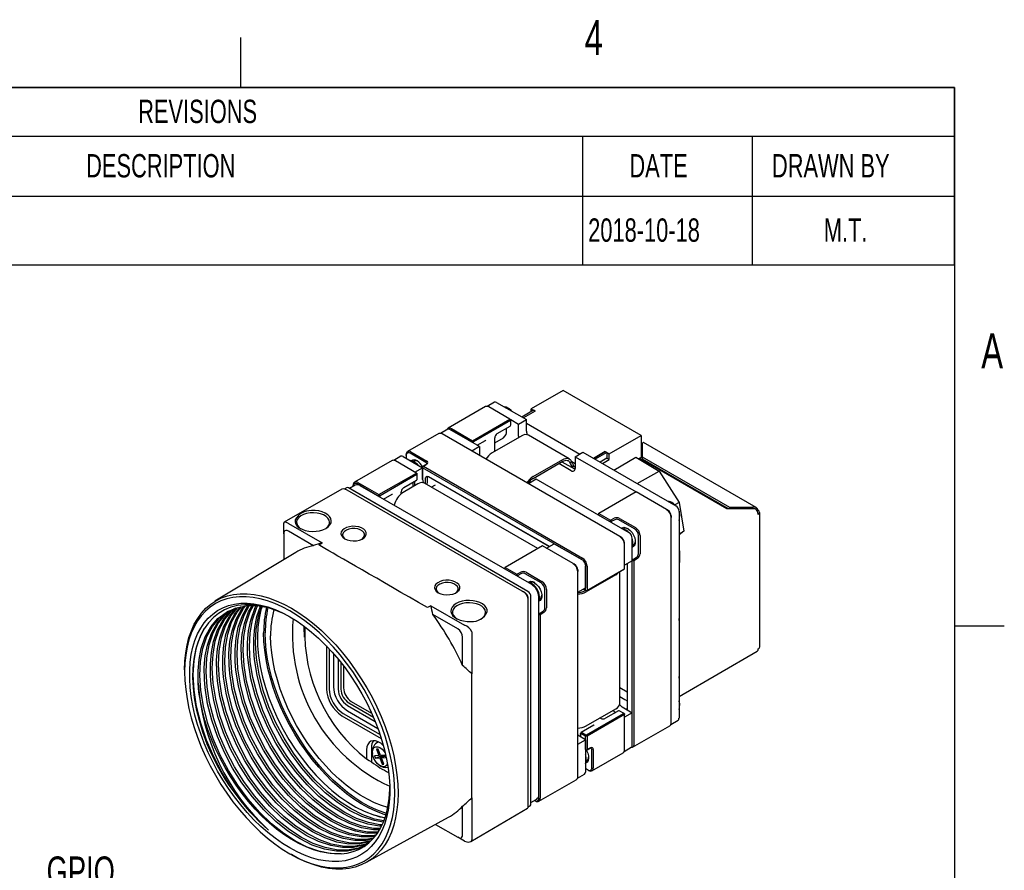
# Model space of a CAD drawing. Extents: x 5 to 274, y 5 to 212.
# Tile 9 of 9: x 184 to 274, y 135 to 212. Entities that reach past the tile are written whole.
import ezdxf
from ezdxf.enums import TextEntityAlignment as Align

# ---------------------------------------------------------------- set-up
doc = ezdxf.new("R2010")
doc.units = 0
doc.layers.get('0').update_dxf_attribs({"linetype": 'CONTINUOUS'})
doc.layers.add('DIMENSIONS', color=8, linetype='CONTINUOUS')
doc.layers.add('FORMAT', color=7, linetype='CONTINUOUS')

# ---------------------------------------------------------------- blocks, each defined once
blk = doc.blocks.new('SW_TABLEANNOTATION_0')
at = {"color": 0, "linetype": 'CONTINUOUS'}
for p, q in [((134.292, 0), (0, 0)), ((134.292, -16.098), (134.292, 0)), ((0, -4.417), (134.292, -4.417)), ((100.557, -4.417), (100.557, -9.865)), ((115.943, -4.417), (115.943, -9.865)), ((0, -9.865), (134.292, -9.865)), ((100.557, -9.865), (100.557, -16.098)), ((115.943, -9.865), (115.943, -16.098)), ((0, -16.098), (134.292, -16.098))]:
    blk.add_line(p, q, dxfattribs=at)
at = {"color": 0, "linetype": 'CONTINUOUS', "width": 0.7}
for s, height, p in [('REVISIONS', 2.1167, (60.224, -3.877)), ('DESCRIPTION', 2.11667, (55.503, -8.809)), ('DATE', 2.1167, (104.797, -8.809)), ('DRAWN BY', 2.1167, (117.733, -8.809)), ('2018-10-18', 2.1167, (101.057, -14.649)), ('M.T.', 2.1167, (122.438, -14.649))]:
    blk.add_text(s, height=height, dxfattribs=at).set_placement(p, align=Align.BOTTOM_LEFT)
blk = doc.blocks.new('SW_NOTE_5')
at = {"layer": 'DIMENSIONS', "color": 0, "flags": 128}
blk.add_lwpolyline([(-9.049, 8.395), (-6.047, 8.395), (0, 0)], dxfattribs=at)
at = {"layer": 'DIMENSIONS', "color": 0}
blk.add_solid([(0, 0), (-1.518, 2.976), (-2.342, 2.382)], dxfattribs=at)
at = {"layer": 'DIMENSIONS', "color": 0, "width": 0.7}
for s, p in [('GPIO', (-28.063, 10.349)), ('Connector', (-28.063, 5.821))]:
    blk.add_text(s, height=2.6458, dxfattribs=at).set_placement(p, align=Align.BOTTOM_LEFT)

msp = doc.modelspace()

# ---------------------------------------------------------------- linework, layer by layer
at = {"color": 7, "linetype": 'CONTINUOUS'}
for p, q in [((233.699, 178.193), (230.8, 176.52)), ((240.77, 174.111), (233.699, 178.193)), ((227.46, 177.119), (226.812, 176.745)), ((227.66, 177.099), (230.36, 175.541)), ((226.653, 176.721), (223.259, 174.761)), ((228.862, 175.589), (226.953, 176.691)), ((231.012, 176.389), (229.951, 175.777)), ((231.153, 176.315), (230.086, 175.699)), ((230.8, 176.52), (231.153, 176.315)), ((230.8, 176.266), (230.8, 176.52)), ((231.146, 176.311), (231.012, 176.389)), ((225.468, 173.629), (228.862, 175.589)), ((228.904, 175.449), (225.568, 173.524)), ((228.904, 175.449), (228.862, 175.589)), ((228.862, 175.589), (228.933, 175.548)), ((228.933, 175.432), (228.904, 175.449)), ((228.933, 175.432), (228.933, 175.548)), ((228.933, 175.548), (229.653, 175.132)), ((228.933, 175.072), (228.933, 175.432)), ((229.653, 175.132), (230.36, 175.541)), ((229.653, 174.071), (229.653, 175.132)), ((230.36, 174.479), (230.36, 175.541)), ((230.36, 175.222), (235.216, 172.419)), ((222.411, 174.271), (219.582, 172.639)), ((223.218, 174.67), (222.569, 174.295)), ((238.833, 164.935), (222.711, 174.242)), ((226.117, 173.091), (223.418, 174.65)), ((225.398, 173.507), (223.488, 174.609)), ((223.559, 174.732), (225.468, 173.629)), ((227.713, 174.271), (228.883, 174.958)), ((228.567, 174.534), (228.567, 174.773)), ((225.398, 173.507), (225.468, 173.629)), ((225.539, 173.473), (225.398, 173.507)), ((225.568, 173.524), (225.468, 173.629)), ((225.568, 173.524), (225.539, 173.473)), ((225.539, 173.473), (225.539, 173.425)), ((225.887, 173.224), (226.655, 173.66)), ((229.936, 174.069), (227.249, 172.517)), ((227.486, 173.43), (228.285, 173.903)), ((227.486, 172.654), (227.486, 173.876)), ((234.255, 171.981), (230.536, 174.128)), ((237.871, 172.438), (240.77, 174.111)), ((240.77, 174.111), (240.77, 172.111)), ((240.861, 173.384), (240.861, 172.159)), ((251.215, 167.559), (240.997, 173.457)), ((221.247, 171.658), (219.811, 172.486)), ((219.882, 172.609), (221.318, 171.78)), ((226.117, 173.091), (225.41, 172.683)), ((226.117, 173.091), (226.117, 172.275)), ((234.784, 172.17), (235.492, 172.578)), ((235.492, 172.578), (243.924, 167.71)), ((236.45, 172.025), (237.517, 172.642)), ((237.517, 172.633), (236.457, 172.021)), ((237.659, 172.552), (236.598, 171.939)), ((237.517, 172.642), (237.871, 172.438)), ((237.517, 172.642), (237.517, 172.633)), ((237.517, 172.633), (237.659, 172.552)), ((237.659, 172.552), (237.659, 172.029)), ((237.871, 171.907), (237.871, 172.438)), ((240.77, 173.216), (240.784, 173.21)), ((240.861, 173.166), (240.784, 173.21)), ((218.168, 171.822), (214.774, 169.863)), ((218.975, 172.22), (218.327, 171.846)), ((220.377, 170.69), (218.468, 171.792)), ((219.175, 172.201), (220.943, 171.18)), ((219.458, 172.282), (219.458, 172.364)), ((219.458, 172.282), (219.458, 172.037)), ((230.968, 170.37), (233.655, 171.922)), ((230.968, 170.207), (233.655, 171.758)), ((234.431, 170.904), (233.304, 171.555)), ((233.586, 171.718), (234.716, 171.066)), ((234.315, 171.615), (234.447, 171.75)), ((234.784, 171.517), (234.474, 171.696)), ((234.784, 172.17), (234.784, 171.109)), ((234.784, 172.17), (240.318, 168.976)), ((237.659, 172.029), (237.051, 171.678)), ((237.263, 171.556), (237.871, 171.907)), ((237.659, 172.029), (237.871, 171.907)), ((238.288, 170.964), (240.3, 172.125)), ((240.3, 172.125), (242.397, 170.873)), ((240.77, 172.111), (240.544, 171.98)), ((240.645, 172.039), (248.533, 167.485)), ((240.861, 172.159), (248.78, 167.587)), ((240.861, 172.159), (240.861, 171.996)), ((240.861, 171.996), (248.674, 167.485)), ((216.983, 168.731), (220.377, 170.69)), ((220.236, 170.772), (220.943, 171.18)), ((220.419, 170.551), (220.377, 170.69)), ((220.377, 170.69), (220.448, 170.65)), ((220.448, 170.534), (220.448, 170.65)), ((220.94, 171.263), (221.253, 171.457)), ((221.011, 171.304), (220.94, 171.263)), ((220.945, 171.179), (220.94, 171.263)), ((220.94, 171.182), (220.94, 171.263)), ((220.943, 170.119), (220.943, 171.18)), ((220.945, 171.179), (221.011, 171.304)), ((220.945, 171.179), (220.945, 170.068)), ((235.368, 162.853), (220.945, 171.179)), ((221.327, 171.499), (221.011, 171.304)), ((221.011, 171.304), (235.439, 162.975)), ((234.506, 171.267), (234.648, 171.348)), ((234.784, 171.106), (234.716, 171.066)), ((240.421, 169.733), (242.397, 170.873)), ((242.397, 170.873), (244.234, 168.033)), ((215.074, 169.833), (216.983, 168.731)), ((220.419, 170.551), (217.083, 168.625)), ((219.228, 169.373), (220.398, 170.06)), ((220.082, 169.635), (220.082, 169.874)), ((220.236, 169.71), (220.236, 169.964)), ((220.448, 170.534), (220.419, 170.551)), ((220.448, 170.173), (220.448, 170.534)), ((231.404, 163.83), (221.119, 169.768)), ((221.205, 169.717), (221.213, 169.881)), ((221.213, 169.881), (221.213, 170.221)), ((221.356, 169.881), (221.339, 169.64)), ((221.356, 170.221), (221.356, 169.881)), ((221.461, 170.364), (232.446, 164.023)), ((232.446, 164.023), (221.533, 170.323)), ((231.249, 170.129), (230.542, 169.721)), ((239.681, 165.261), (231.249, 170.129)), ((213.623, 169.222), (208.379, 166.247)), ((214.025, 169.363), (213.813, 169.24)), ((214.097, 169.131), (213.978, 169.2)), ((229.98, 159.962), (214.097, 169.131)), ((230.489, 159.955), (214.225, 169.343)), ((214.836, 169.592), (214.315, 169.291)), ((230.135, 160.159), (214.579, 169.139)), ((214.65, 169.506), (214.65, 169.588)), ((214.65, 169.506), (214.65, 169.484)), ((216.912, 168.608), (215.003, 169.711)), ((230.842, 160.567), (215.286, 169.547)), ((219.001, 168.811), (219.001, 168.978)), ((219.847, 169.32), (219.175, 168.933)), ((220.519, 169.708), (219.847, 169.32)), ((220.07, 169.467), (220.082, 169.635)), ((221.73, 169.415), (222.114, 169.631)), ((240.318, 168.976), (236.923, 167.017)), ((243.075, 167.384), (240.318, 168.976)), ((216.912, 168.608), (216.983, 168.731)), ((217.054, 168.575), (216.912, 168.608)), ((217.083, 168.625), (216.983, 168.731)), ((217.083, 168.625), (217.054, 168.575)), ((217.054, 168.575), (217.054, 168.527)), ((217.402, 168.326), (218.17, 168.762)), ((244.234, 168.033), (243.824, 167.796)), ((244.234, 168.033), (244.634, 165.425)), ((243.075, 167.384), (243.146, 167.343)), ((243.075, 167.384), (243.217, 167.302)), ((244.207, 167.221), (244.207, 148.44)), ((248.533, 167.485), (251.078, 167.485)), ((248.78, 167.587), (250.901, 167.587)), ((248.78, 167.485), (248.78, 167.587)), ((250.901, 167.485), (250.901, 167.587)), ((251.396, 167.302), (251.303, 167.248)), ((251.528, 154.911), (251.528, 167.118)), ((236.923, 167.017), (236.853, 166.894)), ((236.853, 166.942), (236.882, 166.993)), ((236.853, 166.894), (236.853, 166.942)), ((237.911, 166.283), (236.853, 166.894)), ((236.923, 167.017), (236.882, 166.993)), ((236.923, 167.017), (237.987, 166.403)), ((237.911, 166.283), (237.987, 166.403)), ((238.057, 166.28), (237.911, 166.283)), ((237.987, 166.403), (238.325, 166.585)), ((238.057, 166.28), (237.987, 166.403)), ((238.393, 166.461), (238.057, 166.28)), ((238.057, 166.28), (238.057, 166.199)), ((240.176, 165.629), (238.74, 166.458)), ((238.811, 166.58), (240.247, 165.751)), ((243.5, 166.812), (243.5, 166.731)), ((243.5, 166.731), (243.5, 166.649)), ((243.5, 148.032), (243.5, 166.649)), ((208.339, 165.164), (208.346, 166.131)), ((211.038, 164.101), (208.767, 165.412)), ((208.771, 166.11), (208.773, 166.109)), ((208.773, 166.109), (211.817, 164.351)), ((244.207, 165.178), (244.634, 165.425)), ((244.634, 165.425), (244.207, 165.084)), ((208.339, 165.164), (208.339, 162.832)), ((238.833, 164.935), (238.903, 164.894)), ((238.974, 164.853), (238.833, 164.935)), ((239.964, 162.73), (239.964, 164.771)), ((240.53, 163.358), (240.53, 165.016)), ((240.671, 165.016), (240.671, 163.358)), ((211.522, 164.169), (211.817, 164.351)), ((231.832, 164.077), (228.438, 162.118)), ((234.59, 162.485), (231.832, 164.077)), ((232.186, 163.873), (232.893, 164.282)), ((232.893, 164.282), (235.439, 162.812)), ((239.257, 164.281), (239.257, 164.363)), ((239.257, 164.2), (239.257, 164.281)), ((239.257, 161.995), (239.257, 164.2)), ((244.207, 163.66), (244.262, 163.628)), ((244.262, 163.628), (244.207, 163.596)), ((244.262, 163.628), (244.262, 162.567)), ((209.429, 163.493), (202.099, 159.05)), ((239.964, 162.73), (239.257, 162.322)), ((239.964, 162.727), (239.961, 162.728)), ((239.964, 162.896), (240.035, 162.855)), ((240.035, 162.855), (239.964, 162.727)), ((240.105, 162.733), (239.964, 162.727)), ((239.964, 146.073), (239.964, 162.727)), ((240.035, 162.855), (240.359, 163.056)), ((240.105, 162.733), (240.035, 162.855)), ((240.432, 162.935), (240.105, 162.733)), ((240.105, 162.733), (240.105, 146.073)), ((228.438, 162.118), (228.367, 161.996)), ((228.367, 162.043), (228.397, 162.094)), ((228.367, 161.996), (228.367, 162.043)), ((229.426, 161.385), (228.367, 161.996)), ((228.438, 162.118), (228.397, 162.094)), ((228.438, 162.118), (229.501, 161.504)), ((234.59, 162.485), (234.731, 162.404)), ((234.59, 162.485), (234.661, 162.445)), ((235.014, 161.914), (235.014, 161.832)), ((235.014, 161.832), (235.014, 161.751)), ((235.014, 143.133), (235.014, 161.751)), ((235.721, 162.322), (235.721, 160.281)), ((235.721, 160.036), (235.721, 162.24)), ((239.157, 161.937), (235.821, 160.012)), ((235.863, 162.24), (235.863, 160.036)), ((235.863, 160.036), (239.257, 161.995)), ((238.829, 149.789), (238.829, 161.748)), ((239.157, 161.937), (239.257, 161.995)), ((239.507, 162.45), (239.517, 162.389)), ((239.517, 162.389), (239.517, 149.189)), ((244.207, 162.534), (244.262, 162.567)), ((229.426, 161.385), (229.501, 161.504)), ((229.572, 161.382), (229.426, 161.385)), ((229.501, 161.504), (229.84, 161.686)), ((229.572, 161.382), (229.501, 161.504)), ((229.908, 161.563), (229.572, 161.382)), ((229.572, 161.382), (229.572, 161.3)), ((231.691, 160.73), (230.255, 161.559)), ((230.326, 161.682), (231.762, 160.853)), ((238.477, 161.466), (235.79, 159.914)), ((230.241, 159.812), (230.001, 159.95)), ((232.044, 158.46), (232.044, 160.118)), ((232.186, 160.118), (232.186, 158.46)), ((235.014, 159.873), (235.721, 160.281)), ((235.509, 160.158), (235.721, 160.036)), ((235.763, 160.012), (235.509, 160.158)), ((235.719, 160.037), (235.649, 159.996)), ((235.721, 160.036), (235.863, 160.036)), ((235.763, 160.012), (235.721, 160.036)), ((235.821, 160.012), (235.763, 160.012)), ((235.821, 160.012), (235.863, 160.036)), ((230.524, 159.322), (230.521, 159.372)), ((230.525, 140.411), (230.525, 159.289)), ((230.772, 140.684), (230.772, 159.465)), ((230.772, 141.092), (230.772, 159.056)), ((231.479, 141.501), (231.479, 159.465)), ((221.7, 158.646), (221.384, 158.475)), ((221.7, 158.646), (224.744, 156.888)), ((231.549, 157.957), (231.874, 158.157)), ((224.138, 156.538), (221.868, 157.849)), ((231.479, 157.998), (231.549, 157.957)), ((231.549, 157.957), (231.479, 157.829)), ((231.62, 157.834), (231.479, 157.829)), ((231.479, 141.174), (231.479, 157.829)), ((231.62, 157.834), (231.549, 157.957)), ((231.947, 158.036), (231.62, 157.834)), ((231.62, 157.834), (231.62, 141.174)), ((210.195, 156.279), (210.208, 156.774)), ((224.744, 156.888), (224.746, 156.888)), ((244.244, 155.783), (244.244, 157.212)), ((210.195, 156.279), (210.195, 155.789)), ((224.567, 153.214), (224.567, 155.796)), ((225.408, 156.283), (225.408, 156.282)), ((225.408, 156.282), (225.408, 152.463)), ((244.244, 155.783), (244.207, 155.762)), ((212.21, 155.003), (212.21, 151.115)), ((212.454, 154.747), (212.454, 151.115)), ((212.846, 154.314), (212.846, 151.319)), ((213.271, 153.815), (213.271, 151.074)), ((244.207, 150.424), (251.303, 154.521)), ((244.244, 153.742), (244.207, 153.768)), ((244.244, 153.742), (244.207, 153.72)), ((244.244, 152.313), (244.244, 153.742)), ((199.346, 152.83), (199.346, 152.663)), ((213.53, 153.494), (213.53, 151.074)), ((213.766, 153.191), (213.766, 151.196)), ((225.408, 152.463), (225.408, 152.463)), ((225.408, 141.224), (225.408, 152.463)), ((238.829, 151.219), (239.517, 150.821)), ((238.829, 150.402), (239.292, 150.134)), ((239.292, 150.134), (239.517, 150.026)), ((214.119, 149.604), (216.641, 148.149)), ((214.249, 149.829), (216.477, 148.543)), ((214.473, 149.972), (216.316, 148.908)), ((235.79, 147.748), (238.477, 149.299)), ((239.045, 149.461), (239.964, 148.93)), ((239.51, 149.302), (239.416, 149.247)), ((213.624, 148.665), (217.196, 146.603)), ((213.746, 148.876), (217.084, 146.949)), ((214.119, 149.114), (216.885, 147.518)), ((235.821, 146.947), (239.157, 148.873)), ((239.257, 148.767), (235.863, 146.808)), ((237.085, 148.432), (237.03, 148.464)), ((238.722, 149.101), (237.541, 148.431)), ((238.338, 149.053), (238.486, 148.967)), ((239.157, 148.907), (238.844, 149.087)), ((239.157, 148.873), (239.157, 148.907)), ((239.257, 148.849), (239.157, 148.907)), ((239.257, 148.767), (239.157, 148.873)), ((239.964, 148.93), (239.257, 148.522)), ((239.257, 148.849), (239.257, 148.767)), ((239.257, 145.583), (239.257, 148.767)), ((239.964, 145.991), (239.964, 148.93)), ((236.483, 147.82), (235.323, 147.139)), ((239.981, 145.798), (243.375, 147.757)), ((243.475, 147.883), (244.124, 148.257)), ((235.721, 146.481), (235.014, 146.889)), ((235.274, 146.957), (235.274, 147.048)), ((235.274, 146.957), (235.274, 146.739)), ((235.721, 146.808), (235.38, 147.005)), ((235.45, 147.128), (235.763, 146.947)), ((235.721, 146.808), (235.763, 146.947)), ((235.721, 145.586), (235.721, 146.808)), ((235.863, 146.808), (235.721, 146.808)), ((235.763, 146.947), (235.821, 146.947)), ((235.863, 146.808), (235.821, 146.947)), ((235.863, 146.808), (235.863, 145.58)), ((216.311, 145.808), (216.311, 144.481)), ((216.908, 145.639), (216.754, 145.629)), ((217.123, 145.069), (216.908, 145.639)), ((235.014, 146.073), (235.721, 146.481)), ((235.721, 146.481), (235.721, 143.542)), ((236.116, 145.713), (235.792, 145.539)), ((235.863, 145.58), (236.19, 145.756)), ((239.233, 145.433), (239.881, 145.808)), ((215.865, 145.575), (215.865, 144.75)), ((216.969, 145.059), (216.583, 145.034)), ((216.583, 145.034), (216.669, 144.806)), ((216.669, 144.806), (217.177, 145.02)), ((216.669, 144.806), (217.055, 144.831)), ((216.754, 145.629), (216.969, 145.059)), ((216.754, 145.629), (216.915, 145.62)), ((217.099, 145.134), (216.969, 145.059)), ((217.409, 145.035), (217.055, 144.831)), ((217.055, 144.831), (217.27, 144.261)), ((217.509, 145.095), (217.123, 145.069)), ((217.157, 145.072), (217.177, 145.02)), ((217.409, 145.035), (217.177, 145.02)), ((217.209, 144.841), (217.534, 145.029)), ((217.209, 144.841), (217.595, 144.867)), ((217.425, 144.272), (217.209, 144.841)), ((217.409, 145.035), (217.433, 144.971)), ((217.595, 144.867), (217.509, 145.095)), ((235.721, 145.586), (235.863, 145.58)), ((235.792, 145.539), (235.721, 145.586)), ((235.792, 145.539), (235.721, 145.58)), ((235.792, 145.539), (235.863, 145.58)), ((236.287, 143.95), (236.287, 145.608)), ((236.304, 143.675), (239.133, 145.308)), ((236.429, 145.608), (236.429, 143.95)), ((217.369, 144.42), (217.27, 144.261)), ((217.27, 144.261), (217.425, 144.272)), ((235.721, 143.868), (235.934, 143.746)), ((236.004, 143.705), (235.721, 143.868)), ((234.99, 142.984), (235.639, 143.359)), ((231.496, 140.899), (234.89, 142.859)), ((225.408, 141.224), (225.408, 141.224)), ((225.408, 141.224), (225.408, 137.406)), ((224.567, 137.883), (224.567, 140.465)), ((225.306, 137.25), (230.458, 140.276)), ((230.524, 140.406), (230.689, 140.501)), ((230.772, 140.788), (231.292, 141.089)), ((231.106, 140.981), (231.125, 140.97)), ((231.196, 140.929), (231.106, 140.981)), ((215.793, 135.33), (223.306, 139.455)), ((222.117, 138.802), (224.138, 137.635)), ((224.744, 137.291), (224.138, 137.635)), ((225.408, 137.406), (225.408, 137.404)), ((208.885, 136.14), (209.029, 136.057))]:
    msp.add_line(p, q, dxfattribs=at)
at = {"color": 7, "linetype": 'CONTINUOUS', "flags": 128}
for points in [[(228.833, 176.493), (228.515, 176.668), (228.329, 176.713)], [(229.029, 176.309), (228.977, 176.366), (228.791, 176.524)], [(223.159, 174.636), (223.167, 174.655), (223.206, 174.717), (223.259, 174.761), (223.323, 174.785), (223.397, 174.788), (223.476, 174.77), (223.559, 174.732)], [(228.881, 174.96), (228.889, 174.962), (228.922, 175.006), (228.933, 175.072)], [(226.655, 173.66), (226.68, 173.672), (226.687, 173.674)], [(226.655, 173.66), (226.656, 173.661), (226.658, 173.662)], [(229.675, 173.918), (229.66, 173.987), (229.653, 174.071)], [(240.995, 173.453), (240.956, 173.459), (240.889, 173.415), (240.861, 173.384)], [(233.655, 171.922), (233.783, 171.984), (233.907, 172.023), (234.026, 172.037), (234.136, 172.027), (234.235, 171.992), (234.322, 171.933), (234.393, 171.852), (234.447, 171.75)], [(233.655, 171.758), (233.761, 171.81), (233.865, 171.843), (233.964, 171.854), (234.056, 171.846), (234.139, 171.817), (234.211, 171.768), (234.27, 171.7), (234.315, 171.615)], [(220.396, 170.061), (220.404, 170.064), (220.437, 170.107), (220.448, 170.173)], [(221.213, 170.221), (221.232, 170.32), (221.286, 170.382), (221.367, 170.397), (221.461, 170.364)], [(221.533, 170.323), (221.465, 170.346), (221.408, 170.335), (221.369, 170.291), (221.356, 170.221)], [(214.097, 169.131), (213.944, 169.205), (213.792, 169.246), (213.648, 169.234), (213.626, 169.218)], [(220.257, 169.557), (220.243, 169.627), (220.236, 169.71)], [(218.17, 168.762), (218.194, 168.773), (218.201, 168.775)], [(218.17, 168.762), (218.171, 168.762), (218.173, 168.763)], [(209.368, 166.448), (209.365, 166.254), (209.431, 166.063), (209.563, 165.883), (209.755, 165.723), (210, 165.589), (210.287, 165.486), (210.604, 165.42), (210.937, 165.391), (211.274, 165.403), (211.6, 165.454), (211.901, 165.542), (212.165, 165.664), (212.38, 165.814), (212.538, 165.986), (212.631, 166.173), (212.657, 166.367), (212.614, 166.56), (212.504, 166.744), (212.332, 166.912), (212.103, 167.055), (211.829, 167.169), (211.521, 167.248), (211.191, 167.29), (210.854, 167.291)], [(212.119, 165.639), (212.226, 165.715), (212.386, 165.878), (212.481, 166.057), (212.507, 166.244), (212.464, 166.429), (212.352, 166.605), (212.177, 166.763), (211.948, 166.895), (211.674, 166.996), (211.37, 167.061), (211.049, 167.086), (210.725, 167.071), (210.415, 167.016), (210.133, 166.924), (209.891, 166.799), (209.702, 166.647), (209.574, 166.475), (209.513, 166.291), (209.522, 166.104), (209.6, 165.922), (209.744, 165.754), (209.897, 165.639)], [(244.274, 166.85), (244.24, 167.053), (244.207, 167.168)], [(208.771, 166.11), (208.595, 166.202), (208.473, 166.248), (208.379, 166.247), (208.352, 166.205), (208.347, 166.173), (208.346, 166.132)], [(244.207, 166.373), (244.265, 166.572), (244.271, 166.888)], [(208.767, 165.412), (208.645, 165.467), (208.539, 165.483), (208.454, 165.46), (208.39, 165.397), (208.352, 165.298), (208.339, 165.164)], [(213.872, 164.731), (214.1, 164.629), (214.364, 164.562), (214.649, 164.536), (214.936, 164.552), (215.207, 164.608), (215.445, 164.702), (215.636, 164.827), (215.767, 164.975), (215.83, 165.138), (215.821, 165.304), (215.74, 165.464), (215.594, 165.607), (215.39, 165.725), (215.142, 165.809), (214.865, 165.856), (214.577, 165.861), (214.295, 165.825), (214.039, 165.749), (213.822, 165.639), (213.66, 165.501), (213.563, 165.345), (213.536, 165.179), (213.581, 165.015), (213.695, 164.862), (213.872, 164.731)], [(215.442, 164.7), (215.588, 164.83), (215.67, 164.979), (215.68, 165.137), (215.615, 165.289), (215.482, 165.426), (215.289, 165.537), (215.052, 165.615), (214.787, 165.652), (214.515, 165.646), (214.255, 165.599), (214.028, 165.513), (213.849, 165.394), (213.732, 165.252), (213.686, 165.097), (213.713, 164.941), (213.813, 164.795), (213.928, 164.7)], [(239.44, 165.472), (239.122, 165.647), (238.936, 165.691)], [(238.995, 165.688), (239.057, 165.728), (239.214, 165.766), (239.396, 165.735), (239.588, 165.64), (239.777, 165.486), (239.948, 165.285), (240.088, 165.051), (240.188, 164.804), (240.24, 164.56), (240.24, 164.337), (240.188, 164.153), (240.088, 164.021), (239.977, 163.959)], [(239.636, 165.287), (239.583, 165.344), (239.398, 165.502)], [(240.027, 164.444), (239.984, 164.655), (239.964, 164.719)], [(239.964, 163.934), (240.016, 164.091), (240.027, 164.444)], [(221.384, 158.475), (220.563, 158.949), (219.76, 159.413), (218.976, 159.865), (218.216, 160.305), (217.48, 160.729), (216.773, 161.137), (216.097, 161.527), (215.455, 161.898), (214.848, 162.249), (214.279, 162.577), (213.751, 162.882), (213.264, 163.163), (212.822, 163.418), (212.425, 163.647), (212.075, 163.849), (211.774, 164.023), (211.522, 164.169)], [(222.357, 159.832), (222.585, 159.73), (222.849, 159.664), (223.134, 159.638), (223.421, 159.654), (223.692, 159.71), (223.931, 159.804), (224.121, 159.928), (224.252, 160.077), (224.315, 160.239), (224.306, 160.405), (224.226, 160.565), (224.079, 160.708), (223.875, 160.826), (223.627, 160.911), (223.35, 160.957), (223.062, 160.962), (222.781, 160.926), (222.524, 160.851), (222.308, 160.741), (222.146, 160.603), (222.048, 160.446), (222.021, 160.281), (222.066, 160.116), (222.18, 159.964), (222.357, 159.832)], [(230.51, 160.79), (230.572, 160.83), (230.729, 160.867), (230.911, 160.837), (231.103, 160.741), (231.291, 160.587), (231.462, 160.386), (231.603, 160.153), (231.703, 159.905), (231.755, 159.661), (231.755, 159.439), (231.703, 159.255), (231.603, 159.122), (231.493, 159.061)], [(223.927, 159.802), (224.073, 159.931), (224.156, 160.081), (224.165, 160.238), (224.101, 160.391), (223.967, 160.528), (223.774, 160.639), (223.537, 160.716), (223.273, 160.753), (223, 160.748), (222.741, 160.7), (222.513, 160.614), (222.334, 160.496), (222.217, 160.354), (222.171, 160.199), (222.199, 160.042), (222.299, 159.896), (222.414, 159.802)], [(230.088, 159.899), (230.054, 159.918), (230.02, 159.938)], [(199.346, 152.83), (199.371, 153.613), (199.445, 154.364), (199.568, 155.079), (199.738, 155.754), (199.957, 156.385), (200.221, 156.97), (200.531, 157.505), (200.884, 157.988), (201.278, 158.416), (201.712, 158.787), (202.183, 159.1), (202.689, 159.352), (203.227, 159.542), (203.795, 159.669), (204.389, 159.733), (205.008, 159.734), (205.646, 159.671), (206.302, 159.544), (206.972, 159.355), (207.652, 159.104), (208.34, 158.792), (209.031, 158.422), (209.722, 157.995), (210.409, 157.513), (211.089, 156.978), (211.759, 156.394), (212.415, 155.763), (213.054, 155.089), (213.672, 154.375), (214.266, 153.624), (214.834, 152.841), (215.373, 152.029), (215.879, 151.193), (216.35, 150.337), (216.783, 149.465), (217.178, 148.582), (217.53, 147.692), (217.84, 146.799), (218.104, 145.909), (218.323, 145.025), (218.494, 144.153), (218.616, 143.297), (218.69, 142.46), (218.715, 141.648), (218.69, 140.865), (218.616, 140.114), (218.494, 139.399), (218.323, 138.724), (218.104, 138.093), (217.84, 137.508), (217.53, 136.972), (217.178, 136.49), (216.783, 136.061), (216.35, 135.69), (215.879, 135.378), (215.373, 135.126), (214.834, 134.936), (214.266, 134.808), (213.672, 134.744), (213.054, 134.744), (212.415, 134.807), (211.759, 134.934), (211.089, 135.123), (210.409, 135.374), (209.722, 135.685), (209.031, 136.056), (209.029, 136.057)], [(218.427, 141.648), (218.403, 142.448), (218.33, 143.272), (218.209, 144.116), (218.041, 144.975), (217.826, 145.845), (217.565, 146.723), (217.26, 147.602), (216.913, 148.479), (216.524, 149.349), (216.097, 150.208), (215.633, 151.052), (215.134, 151.875), (214.604, 152.675), (214.045, 153.446), (213.459, 154.186), (212.85, 154.889), (212.221, 155.553), (211.575, 156.175), (210.915, 156.75), (210.244, 157.277), (209.567, 157.752), (208.887, 158.173), (208.206, 158.538), (207.529, 158.844), (206.859, 159.092), (206.199, 159.278), (205.553, 159.403), (204.923, 159.465), (204.314, 159.465), (203.729, 159.402), (203.169, 159.276), (202.639, 159.089), (202.141, 158.84), (201.676, 158.533), (201.249, 158.167), (200.861, 157.745), (200.513, 157.27), (200.208, 156.742), (199.948, 156.166), (199.733, 155.544), (199.564, 154.879), (199.443, 154.175), (199.371, 153.435), (199.346, 152.663), (199.371, 151.863), (199.443, 151.039), (199.564, 150.196), (199.733, 149.336), (199.948, 148.466), (200.208, 147.589), (200.513, 146.71), (200.861, 145.833), (201.249, 144.963), (201.676, 144.104), (202.141, 143.26), (202.639, 142.436), (203.169, 141.637), (203.729, 140.865), (204.314, 140.126), (204.923, 139.422), (205.553, 138.758), (206.199, 138.137), (206.859, 137.561), (207.529, 137.035), (208.206, 136.56), (208.887, 136.139), (209.567, 135.774), (210.244, 135.467), (210.915, 135.22), (211.575, 135.033), (212.221, 134.909), (212.85, 134.846), (213.459, 134.847), (214.045, 134.91), (214.604, 135.036), (215.134, 135.223), (215.633, 135.471), (216.097, 135.779), (216.524, 136.144), (216.913, 136.566), (217.26, 137.042), (217.565, 137.569), (217.826, 138.145), (218.041, 138.767), (218.209, 139.432), (218.33, 140.136), (218.403, 140.876), (218.427, 141.648)], [(226.793, 158.09), (226.79, 158.285), (226.718, 158.475), (226.581, 158.653), (226.384, 158.811), (226.135, 158.943), (225.846, 159.043), (225.527, 159.106), (225.192, 159.131), (224.856, 159.116), (224.531, 159.062), (224.233, 158.971), (223.973, 158.847), (223.763, 158.694), (223.61, 158.521), (223.522, 158.333), (223.502, 158.138), (223.55, 157.945), (223.666, 157.762), (223.844, 157.597), (224.076, 157.456), (224.354, 157.345), (224.664, 157.269), (224.995, 157.231), (225.333, 157.232)], [(230.515, 159.363), (230.517, 159.389), (230.518, 159.416)], [(231.479, 159.026), (231.537, 159.225), (231.543, 159.54)], [(208.887, 157.648), (209.55, 157.237), (210.21, 156.773), (210.862, 156.257), (211.504, 155.692), (212.133, 155.082), (212.743, 154.43), (213.334, 153.739), (213.9, 153.012), (214.44, 152.255), (214.95, 151.47), (215.428, 150.662), (215.871, 149.836), (216.277, 148.995), (216.643, 148.144), (216.968, 147.288), (217.249, 146.432), (217.486, 145.579), (217.678, 144.735), (217.822, 143.903), (217.919, 143.089), (217.967, 142.297), (217.967, 141.531), (217.919, 140.794), (217.822, 140.092), (217.678, 139.427), (217.486, 138.803), (217.249, 138.224), (216.968, 137.693), (216.643, 137.212), (216.277, 136.785), (215.871, 136.412), (215.428, 136.097), (214.95, 135.841), (214.44, 135.645), (213.9, 135.511), (213.334, 135.439), (212.743, 135.429), (212.133, 135.482), (211.504, 135.597), (210.862, 135.774), (210.21, 136.011), (209.55, 136.308), (208.887, 136.663), (208.223, 137.074), (207.564, 137.539), (206.911, 138.055), (206.269, 138.619), (205.641, 139.229), (205.03, 139.882), (204.44, 140.573), (203.873, 141.299), (203.333, 142.057), (202.823, 142.842), (202.345, 143.649), (201.903, 144.476), (201.497, 145.317), (201.131, 146.167), (200.806, 147.023), (200.524, 147.88), (200.287, 148.732), (200.096, 149.577), (199.952, 150.408), (199.855, 151.222), (199.806, 152.014), (199.806, 152.781), (199.855, 153.517), (199.952, 154.22), (200.096, 154.885), (200.287, 155.508), (200.524, 156.087), (200.806, 156.618), (201.131, 157.099), (201.497, 157.527), (201.903, 157.899), (202.345, 158.215), (202.823, 158.471), (203.333, 158.666), (203.873, 158.801), (204.44, 158.873), (205.03, 158.883), (205.641, 158.83), (206.269, 158.715), (206.911, 158.538), (207.564, 158.3), (208.223, 158.003), (208.887, 157.648)], [(208.974, 157.59), (208.369, 157.912), (207.634, 158.23), (206.904, 158.475), (206.181, 158.643), (205.468, 158.731), (204.8, 158.737), (204.157, 158.662), (203.541, 158.506), (202.957, 158.265), (202.434, 157.955), (201.953, 157.568), (201.517, 157.104), (201.128, 156.562), (200.813, 155.984), (200.543, 155.325), (200.332, 154.603), (200.179, 153.799), (200.096, 152.99), (200.075, 152.134), (200.117, 151.234), (200.224, 150.291), (200.403, 149.288), (200.653, 148.259), (200.978, 147.194), (201.374, 146.121)], [(200.575, 151.63), (200.564, 152.727), (200.655, 153.772), (200.851, 154.755), (201.221, 155.818), (201.733, 156.734), (202.371, 157.482), (203.115, 158.049), (203.96, 158.437), (204.911, 158.646), (205.949, 158.663), (206.941, 158.501)], [(213.546, 136.14), (212.563, 136.165), (211.527, 136.37), (210.464, 136.749), (209.4, 137.285), (208.337, 137.974), (207.228, 138.861), (206.145, 139.905), (205.116, 141.082), (204.168, 142.359), (203.322, 143.701), (202.58, 145.098), (201.941, 146.559), (201.425, 148.051), (201.048, 149.534), (200.818, 150.971), (200.736, 152.325), (200.799, 153.592), (201.01, 154.779), (201.37, 155.851), (201.872, 156.778), (202.502, 157.539), (203.239, 158.119), (203.365, 158.179)], [(215.773, 136.918), (215.049, 136.58), (214.124, 136.377), (213.113, 136.368), (212.04, 136.555), (210.935, 136.931), (209.825, 137.48), (208.719, 138.194), (207.609, 139.081), (206.526, 140.125), (205.497, 141.302), (204.549, 142.579), (203.703, 143.921), (202.961, 145.318), (202.322, 146.78), (201.806, 148.271), (201.429, 149.755), (201.199, 151.191), (201.136, 151.954), (201.125, 153.051), (201.216, 154.096), (201.412, 155.079), (201.782, 156.142), (202.294, 157.058), (202.932, 157.806), (203.458, 158.207)], [(215.871, 136.984), (215.131, 136.652), (214.107, 136.464), (213.124, 136.489), (212.088, 136.694), (211.025, 137.073), (209.961, 137.609), (208.899, 138.298), (207.789, 139.185), (206.706, 140.229), (205.677, 141.406), (204.729, 142.683), (203.883, 144.025), (203.141, 145.422), (202.502, 146.883), (201.986, 148.375), (201.609, 149.858), (201.379, 151.295), (201.298, 152.649), (201.36, 153.916), (201.571, 155.103), (201.931, 156.175), (202.433, 157.103), (203.063, 157.863), (203.56, 158.254)], [(215.714, 136.952), (215.61, 136.904), (214.685, 136.701), (213.674, 136.692), (212.602, 136.879), (211.496, 137.255), (210.386, 137.804), (209.28, 138.518), (208.171, 139.405), (207.087, 140.449), (206.058, 141.626), (205.11, 142.903), (204.264, 144.245), (203.522, 145.642), (202.883, 147.104), (202.367, 148.595), (201.99, 150.079), (201.76, 151.515), (201.697, 152.278), (201.686, 153.375), (201.777, 154.42), (201.973, 155.403), (202.343, 156.466), (202.855, 157.382), (203.493, 158.13), (203.801, 158.365)], [(216.094, 137.156), (215.693, 136.976), (214.668, 136.788), (213.685, 136.813), (212.649, 137.018), (211.586, 137.397), (210.522, 137.933), (209.46, 138.622), (208.351, 139.509), (207.267, 140.553), (206.238, 141.73), (205.29, 143.007), (204.444, 144.349), (203.702, 145.746), (203.063, 147.207), (202.547, 148.699), (202.17, 150.182), (201.94, 151.619), (201.859, 152.973), (201.922, 154.24), (202.132, 155.427), (202.492, 156.499), (202.995, 157.427), (203.624, 158.187), (203.92, 158.419)], [(216.166, 137.226), (215.247, 137.025), (214.236, 137.016), (213.163, 137.203), (212.057, 137.579), (210.948, 138.128), (209.841, 138.842), (208.732, 139.729), (207.648, 140.773), (206.62, 141.95), (205.671, 143.227), (204.825, 144.569), (204.084, 145.966), (203.444, 147.428), (202.928, 148.919), (202.551, 150.403), (202.322, 151.839), (202.258, 152.602), (202.247, 153.699), (202.338, 154.744), (202.534, 155.727), (202.905, 156.79), (203.416, 157.706), (204.055, 158.454), (204.062, 158.46)], [(216.239, 137.297), (215.229, 137.112), (214.246, 137.137), (213.211, 137.342), (212.148, 137.721), (211.083, 138.257), (210.021, 138.946), (208.912, 139.833), (207.828, 140.877), (206.8, 142.054), (205.851, 143.331), (205.005, 144.673), (204.264, 146.07), (203.624, 147.531), (203.108, 149.023), (202.731, 150.507), (202.502, 151.943), (202.42, 153.297), (202.483, 154.564), (202.694, 155.751), (203.054, 156.823), (203.556, 157.751), (204.162, 158.482)], [(216.433, 137.486), (215.808, 137.349), (214.797, 137.34), (213.724, 137.527), (212.619, 137.903), (211.509, 138.452), (210.403, 139.166), (209.293, 140.053), (208.21, 141.097), (207.181, 142.274), (206.233, 143.551), (205.387, 144.893), (204.645, 146.29), (204.006, 147.752), (203.49, 149.243), (203.113, 150.727), (202.883, 152.163), (202.82, 152.926), (202.809, 154.023), (202.9, 155.068), (203.096, 156.051), (203.466, 157.114), (203.978, 158.03), (204.41, 158.536)], [(216.504, 137.567), (215.791, 137.436), (214.808, 137.461), (213.772, 137.666), (212.709, 138.045), (211.645, 138.581), (210.583, 139.27), (209.473, 140.157), (208.39, 141.201), (207.361, 142.378), (206.413, 143.655), (205.567, 144.997), (204.825, 146.394), (204.186, 147.855), (203.67, 149.347), (203.293, 150.831), (203.063, 152.267), (202.981, 153.621), (203.044, 154.888), (203.255, 156.075), (203.615, 157.147), (204.117, 158.075), (204.52, 158.56)], [(216.636, 137.732), (216.369, 137.673), (215.358, 137.664), (214.285, 137.851), (213.18, 138.227), (212.07, 138.776), (210.964, 139.49), (209.854, 140.377), (208.771, 141.421), (207.742, 142.598), (206.794, 143.875), (205.948, 145.217), (205.206, 146.614), (204.567, 148.076), (204.051, 149.567), (203.674, 151.051), (203.444, 152.487), (203.381, 153.25), (203.37, 154.347), (203.461, 155.392), (203.657, 156.375), (204.027, 157.438), (204.539, 158.354), (204.76, 158.613)], [(216.711, 137.826), (216.352, 137.76), (215.369, 137.785), (214.333, 137.99), (213.27, 138.369), (212.206, 138.905), (211.144, 139.594), (210.034, 140.481), (208.951, 141.525), (207.922, 142.702), (206.974, 143.979), (206.128, 145.321), (205.386, 146.718), (204.747, 148.18), (204.231, 149.671), (203.854, 151.155), (203.624, 152.591), (203.543, 153.945), (203.605, 155.212), (203.816, 156.399), (204.176, 157.471), (204.678, 158.399), (204.878, 158.639)], [(216.84, 137.997), (215.919, 137.988), (214.847, 138.175), (213.741, 138.551), (212.632, 139.1), (211.525, 139.814), (210.416, 140.701), (209.332, 141.746), (208.303, 142.922), (207.355, 144.199), (206.509, 145.541), (205.767, 146.938), (205.128, 148.4), (204.612, 149.891), (204.235, 151.375), (204.005, 152.811), (203.942, 153.574), (203.931, 154.671), (204.022, 155.716), (204.218, 156.699), (204.588, 157.762), (205.084, 158.649)], [(216.895, 138.084), (215.93, 138.109), (214.894, 138.314), (213.832, 138.693), (212.767, 139.229), (211.705, 139.918), (210.596, 140.805), (209.512, 141.849), (208.483, 143.026), (207.535, 144.303), (206.689, 145.645), (205.947, 147.042), (205.308, 148.504), (204.792, 149.995), (204.415, 151.479), (204.185, 152.915), (204.104, 154.269), (204.167, 155.536), (204.378, 156.723), (204.737, 157.795), (205.201, 158.651)], [(217.039, 138.317), (216.481, 138.312), (215.408, 138.499), (214.302, 138.875), (213.193, 139.424), (212.086, 140.138), (210.977, 141.025), (209.893, 142.07), (208.865, 143.246), (207.916, 144.523), (207.07, 145.865), (206.329, 147.262), (205.689, 148.724), (205.173, 150.215), (204.796, 151.699), (204.567, 153.135), (204.503, 153.898), (204.492, 154.995), (204.583, 156.04), (204.779, 157.023), (205.15, 158.086), (205.468, 158.655)], [(217.101, 138.417), (216.491, 138.433), (215.456, 138.638), (214.393, 139.017), (213.329, 139.554), (212.266, 140.242), (211.157, 141.129), (210.073, 142.173), (209.045, 143.35), (208.097, 144.627), (207.25, 145.969), (206.509, 147.366), (205.869, 148.828), (205.354, 150.319), (204.976, 151.803), (204.747, 153.239), (204.665, 154.593), (204.728, 155.86), (204.939, 157.047), (205.299, 158.119), (205.59, 158.657)], [(217.213, 138.638), (217.042, 138.636), (215.969, 138.823), (214.864, 139.199), (213.754, 139.748), (212.648, 140.462), (211.538, 141.349), (210.455, 142.394), (209.426, 143.57), (208.478, 144.847), (207.632, 146.189), (206.89, 147.586), (206.251, 149.048), (205.735, 150.539), (205.358, 152.023), (205.128, 153.459), (205.065, 154.222), (205.054, 155.319), (205.145, 156.364), (205.341, 157.347), (205.711, 158.41), (205.851, 158.661)], [(217.267, 138.751), (217.053, 138.757), (216.017, 138.962), (214.954, 139.341), (213.89, 139.878), (212.828, 140.566), (211.718, 141.453), (210.635, 142.497), (209.606, 143.674), (208.658, 144.951), (207.812, 146.293), (207.07, 147.69), (206.431, 149.152), (205.915, 150.643), (205.538, 152.127), (205.308, 153.563), (205.226, 154.918), (205.289, 156.184), (205.5, 157.371), (205.86, 158.443), (205.977, 158.658)], [(217.385, 138.998), (216.531, 139.147), (215.425, 139.523), (214.315, 140.072), (213.209, 140.786), (212.1, 141.673), (211.016, 142.718), (209.987, 143.894), (209.039, 145.171), (208.193, 146.513), (207.451, 147.91), (206.812, 149.372), (206.296, 150.863), (205.919, 152.347), (205.689, 153.783), (205.626, 154.546), (205.615, 155.643), (205.706, 156.688), (205.902, 157.671), (206.231, 158.617)], [(217.429, 139.118), (216.578, 139.286), (215.515, 139.665), (214.451, 140.202), (213.389, 140.89), (212.28, 141.777), (211.196, 142.821), (210.167, 143.998), (209.219, 145.275), (208.373, 146.617), (207.631, 148.014), (206.992, 149.476), (206.476, 150.967), (206.099, 152.451), (205.869, 153.887), (205.788, 155.242), (205.85, 156.508), (206.061, 157.695), (206.364, 158.595)], [(206.378, 158.593), (206.271, 158.268), (206.104, 157.526), (205.996, 156.718), (205.953, 155.86), (205.973, 154.995), (206.055, 154.094), (206.202, 153.149), (206.414, 152.177), (206.676, 151.236), (206.995, 150.284), (207.377, 149.314), (207.816, 148.346), (208.288, 147.43), (208.812, 146.522), (209.383, 145.638), (210.001, 144.778), (210.629, 143.99), (211.291, 143.243), (211.984, 142.541), (212.707, 141.888), (213.419, 141.319), (214.144, 140.81), (214.882, 140.366), (215.628, 139.991), (216.566, 139.628)], [(226.211, 157.444), (226.368, 157.551), (226.528, 157.714), (226.623, 157.893), (226.65, 158.08), (226.606, 158.265), (226.494, 158.441), (226.319, 158.599), (226.09, 158.731), (225.817, 158.832), (225.512, 158.897), (225.191, 158.922), (224.867, 158.907), (224.557, 158.852), (224.275, 158.76), (224.034, 158.635), (223.844, 158.483), (223.716, 158.311), (223.655, 158.127), (223.664, 157.94), (223.742, 157.758), (223.886, 157.59), (224.039, 157.475)], [(244.244, 157.212), (244.231, 157.379), (244.207, 157.496)], [(206.969, 138.28), (205.739, 139.449), (204.577, 140.782), (203.606, 142.105), (202.741, 143.491), (201.983, 144.936), (201.332, 146.446), (200.81, 147.985), (200.431, 149.512), (200.205, 150.987), (200.131, 152.376), (200.206, 153.677), (200.434, 154.893), (200.815, 155.988), (201.161, 156.608)], [(217.635, 139.656), (217.354, 139.746), (216.697, 139.998), (216.033, 140.31), (215.367, 140.68), (214.702, 141.107), (214.041, 141.587), (213.388, 142.119), (212.748, 142.7), (212.122, 143.326), (211.515, 143.993), (210.93, 144.699), (210.37, 145.44), (209.838, 146.21), (209.338, 147.007), (208.871, 147.825), (208.441, 148.661), (208.049, 149.51), (207.698, 150.366), (207.39, 151.226), (207.127, 152.085), (206.909, 152.938), (206.739, 153.78), (206.616, 154.607), (206.543, 155.414), (206.518, 156.198)], [(217.667, 139.792), (217.41, 139.875), (216.758, 140.125), (216.1, 140.434), (215.439, 140.802), (214.779, 141.225), (214.123, 141.702), (213.476, 142.23), (212.84, 142.806), (212.219, 143.427), (211.617, 144.089), (211.037, 144.789), (210.481, 145.524), (209.954, 146.288), (209.457, 147.079), (208.994, 147.891), (208.567, 148.72), (208.178, 149.562), (207.83, 150.412), (207.525, 151.265), (207.263, 152.117), (207.047, 152.964), (206.878, 153.799), (206.757, 154.62), (206.684, 155.421), (206.659, 156.198)], [(217.8, 140.335), (217.214, 140.517), (216.574, 140.773), (215.928, 141.088), (215.28, 141.462), (214.634, 141.893), (213.994, 142.376), (213.363, 142.911), (212.746, 143.493), (212.145, 144.12), (211.564, 144.787), (211.007, 145.491), (210.478, 146.227), (209.978, 146.991), (209.511, 147.78), (209.08, 148.587), (208.687, 149.409), (208.335, 150.24), (208.026, 151.076), (207.761, 151.911), (207.542, 152.742), (207.37, 153.562), (207.247, 154.368), (207.172, 155.154), (207.147, 155.916)], [(244.207, 152.072), (244.231, 152.161), (244.244, 152.313)], [(213.546, 136.14), (212.947, 136.129), (212.327, 136.186), (211.688, 136.31), (211.035, 136.499), (210.371, 136.754), (209.7, 137.072), (209.027, 137.451), (208.355, 137.89), (207.689, 138.385), (207.032, 138.934), (206.388, 139.534), (205.762, 140.18), (205.156, 140.869), (204.575, 141.597), (204.022, 142.359), (203.501, 143.152), (203.013, 143.969), (202.563, 144.807), (202.153, 145.66), (201.785, 146.524), (201.462, 147.392), (201.186, 148.261), (200.958, 149.124), (200.779, 149.976), (200.651, 150.813), (200.575, 151.63)], [(244.27, 149.746), (244.227, 149.957), (244.207, 150.021)], [(244.207, 149.236), (244.259, 149.392), (244.27, 149.746)], [(238.216, 149.148), (238.269, 149.101), (238.338, 149.053)], [(238.844, 149.087), (238.781, 149.11), (238.727, 149.103), (238.722, 149.098)], [(236.51, 147.838), (236.51, 147.84), (236.489, 147.824), (236.483, 147.82)], [(235.274, 147.048), (235.292, 147.107), (235.332, 147.144), (235.386, 147.151), (235.45, 147.128)], [(235.38, 147.005), (235.342, 147.019), (235.309, 147.015), (235.285, 146.993), (235.274, 146.957)], [(217.388, 145.958), (217.375, 145.971), (217.139, 146.165), (216.898, 146.304), (216.662, 146.382), (216.442, 146.396), (216.247, 146.345), (216.085, 146.231), (215.965, 146.06), (215.89, 145.838), (215.865, 145.575)], [(217.758, 144.301), (217.679, 144.16), (217.552, 144.066), (217.391, 144.038), (217.207, 144.077), (217.014, 144.182), (216.827, 144.343), (216.66, 144.549), (216.524, 144.785), (216.43, 145.034), (216.385, 145.276), (216.393, 145.494), (216.452, 145.672), (216.558, 145.796), (216.703, 145.857), (216.878, 145.852), (217.068, 145.779), (217.259, 145.645), (217.438, 145.459), (217.556, 145.295)], [(216.94, 146.284), (216.922, 146.28), (216.778, 146.211)], [(240.105, 146.073), (240.097, 145.982), (240.073, 145.904), (240.034, 145.842), (239.981, 145.798), (239.917, 145.774), (239.844, 145.771), (239.823, 145.774)], [(215.865, 144.75), (216.089, 144.615), (216.311, 144.481)], [(235.785, 144.848), (235.741, 145.059), (235.721, 145.122)], [(235.721, 144.337), (235.774, 144.494), (235.785, 144.847)], [(235.798, 145.543), (235.814, 145.515), (235.925, 145.269), (235.989, 145.023), (236.003, 144.793), (235.963, 144.598), (235.875, 144.452), (235.743, 144.365), (235.738, 144.363)], [(213.546, 136.14), (214.107, 136.207), (214.643, 136.34), (215.152, 136.539), (215.628, 136.803), (216.07, 137.132), (216.463, 137.516), (216.817, 137.959), (217.129, 138.461), (217.395, 139.019), (217.626, 139.676), (217.801, 140.392), (217.916, 141.163), (217.969, 141.988), (217.966, 142.278)], [(217.527, 139.395), (217.092, 139.471), (216.566, 139.628)], [(217.538, 139.379), (217.217, 139.445), (216.566, 139.628)], [(224.138, 137.635), (224.26, 137.58), (224.366, 137.564), (224.452, 137.587), (224.515, 137.65), (224.554, 137.749), (224.567, 137.883)], [(224.746, 137.291), (224.944, 137.211), (225.119, 137.195), (225.303, 137.248), (225.381, 137.32), (225.401, 137.361), (225.408, 137.404)]]:
    msp.add_lwpolyline(points, dxfattribs=at)
at = {"color": 7, "linetype": 'CONTINUOUS'}
for centre, radius, start, end in [((227.543, 176.936), 0.201, 54.38242, 114.30712), ((226.778, 176.446), 0.302, 54.38242, 114.30712), ((222.535, 173.996), 0.302, 54.38242, 114.30712), ((223.301, 174.486), 0.201, 54.38242, 114.30712), ((227.991, 173.849), 0.505, 123.31023, 176.90225), ((227.873, 174.466), 0.698, 306.20937, 5.57568), ((231.069, 174.502), 0.709, 181.84155, 208.19146), ((230.286, 173.59), 0.593, 65.09824, 126.21221), ((240.691, 172.666), 0.712, 76.30965, 83.63846), ((219.717, 172.406), 0.262, 50.79671, 189.21404), ((219.673, 172.317), 0.218, 50.79671, 189.21404), ((228.153, 171.064), 1.712, 121.88907, 148.96476), ((240.706, 172.94), 0.32, 61.07055, 78.41278), ((218.292, 171.547), 0.302, 54.38242, 114.30712), ((219.058, 172.037), 0.201, 54.38242, 114.30712), ((219.738, 170.898), 0.925, 49.70453, 83.75004), ((220.163, 171.433), 0.459, 51.60333, 123.96201), ((220.302, 171.411), 0.401, 59.83467, 115.49681), ((219.524, 170.523), 1.352, 41.0492, 53.224), ((219.679, 170.564), 1.449, 29.03171, 57.97081), ((221.21, 171.556), 0.108, 293.79562, 69.66816), ((221.265, 171.638), 0.151, 293.79562, 69.66816), ((238.001, 173.409), 4.099, 205.94932, 211.50726), ((242.045, 175.291), 8.383, 204.98747, 208.05591), ((234.569, 171.074), 0.218, 230.79671, 9.21404), ((235.072, 171.649), 0.683, 214.04419, 238.53139), ((235.262, 171.772), 0.746, 214.63862, 230.22601), ((214.908, 169.63), 0.262, 50.79671, 189.21404), ((214.865, 169.541), 0.218, 50.79671, 189.21404), ((220.869, 169.23), 0.593, 65.09824, 126.21221), ((221.652, 170.141), 0.709, 181.84155, 208.19146), ((231.855, 168.934), 1.688, 121.69684, 149.15699), ((231.705, 169.013), 1.403, 121.68082, 148.71808), ((213.847, 168.996), 0.242, 57.38421, 91.92877), ((214.108, 169.18), 0.201, 54.38242, 114.30712), ((215.022, 169.179), 0.453, 54.38242, 114.30712), ((220.205, 167.349), 1.889, 123.03973, 167.10062), ((219.505, 168.95), 0.505, 123.31023, 176.90225), ((243.073, 167.224), 0.925, 49.70453, 83.75004), ((210.85, 165.567), 1.725, 89.88265, 149.24976), ((242.578, 166.607), 0.922, 2.60548, 57.39452), ((242.732, 166.696), 0.768, 2.60548, 57.39452), ((242.885, 166.784), 0.615, 2.60548, 57.39452), ((242.859, 166.849), 1.352, 41.0492, 53.224), ((243.593, 167.193), 0.615, 2.60548, 57.39452), ((251.02, 167.221), 0.385, 12.10988, 107.88512), ((250.706, 166.903), 0.692, 2.60548, 57.39452), ((251.327, 167.118), 0.196, 290.78342, 69.21657), ((238.563, 166.1), 0.541, 62.69935, 116.146), ((238.563, 166.114), 0.386, 62.69935, 116.146), ((239.393, 165.284), 0.405, 60.10093, 115.23054), ((239.762, 164.981), 0.768, 2.60548, 57.39452), ((239.75, 164.974), 0.922, 2.60548, 57.39452), ((238.336, 164.158), 0.922, 2.60548, 57.39452), ((238.489, 164.247), 0.768, 2.60548, 57.39452), ((238.643, 164.335), 0.615, 2.60548, 57.39452), ((239.35, 164.743), 0.615, 2.60548, 57.39452), ((239.877, 164.494), 0.368, 292.9353, 2.44106), ((211.89, 159.413), 4.765, 100.30284, 121.09802), ((215.368, 151.948), 12.902, 105.97737, 109.61339), ((234.942, 162.199), 0.922, 2.60548, 57.39452), ((235.107, 162.294), 0.615, 2.60548, 57.39452), ((240.144, 163.376), 0.386, 303.85004, 357.3048), ((240.131, 163.384), 0.541, 303.85004, 357.3048), ((230.078, 161.201), 0.541, 62.69935, 116.146), ((234.093, 161.709), 0.922, 2.60548, 57.39452), ((234.247, 161.797), 0.768, 2.60548, 57.39452), ((234.4, 161.886), 0.615, 2.60548, 57.39452), ((230.078, 161.216), 0.386, 62.69935, 116.146), ((231.265, 160.076), 0.922, 2.60548, 57.39452), ((238.094, 162.171), 0.803, 298.49725, 323.93126), ((229.584, 159.084), 0.963, 12.26854, 65.72383), ((230.345, 159.876), 0.925, 49.70453, 83.75004), ((230.158, 159.437), 0.615, 2.60548, 57.39452), ((230.908, 160.386), 0.405, 60.10093, 115.23054), ((230.097, 159.402), 1.383, 2.60548, 57.39452), ((229.999, 159.346), 1.555, 5.76957, 52.75746), ((231.277, 160.083), 0.768, 2.60548, 57.39452), ((234.978, 161.251), 1.423, 271.46794, 298.12335), ((229.615, 159.039), 0.981, 24.02626, 61.19872), ((229.908, 159.293), 0.616, 19.05124, 57.31569), ((231.358, 159.61), 0.401, 304.50001, 0.15776), ((234.983, 161.425), 1.712, 271.03202, 298.1057), ((216.305, 156.287), 9.787, 166.82562, 180.5257), ((216.379, 156.286), 9.72, 166.93264, 180.52128), ((216.169, 156.012), 9.022, 165.28836, 180.61125), ((209.356, 155.631), 12.707, 10.05214, 13.72512), ((231.659, 158.478), 0.386, 303.85004, 357.3048), ((231.646, 158.485), 0.541, 303.85004, 357.3048), ((224.271, 156.038), 15.146, 174.59084, 245.45952), ((202.729, 143.6), 23.861, 23.7612, 36.66661), ((225.477, 158.659), 1.434, 264.23415, 336.63025), ((224.803, 156.248), 14.563, 178.04752, 232.13748), ((223.709, 155.795), 0.858, 0.02987, 59.97013), ((224.345, 155.784), 1.174, 25.14294, 70.0321), ((251.175, 154.703), 0.223, 305.15454, 6.15763), ((251.303, 154.933), 0.226, 294.37466, 354.3052), ((216.5, 143.334), 12.755, 45.70437, 50.77149), ((220.38, 152.91), 19.847, 183.69904, 227.48852), ((215.281, 151.255), 3.074, 182.60548, 237.39452), ((215.26, 151.242), 2.809, 182.60548, 237.39452), ((215.61, 151.445), 2.766, 182.60548, 237.39452), ((215.113, 151.158), 1.844, 182.60548, 237.39452), ((215.091, 151.145), 1.562, 182.60548, 237.39452), ((215.301, 151.266), 1.537, 182.60548, 237.39452), ((238.238, 149.842), 0.593, 293.77963, 354.90023), ((239.419, 150.063), 0.709, 211.79413, 238.15977), ((237.314, 148.881), 0.505, 243.05122, 296.73778), ((244.016, 148.416), 0.192, 304.05635, 7.25583), ((234.99, 149.235), 1.689, 270.83981, 298.2979), ((243.206, 147.999), 0.296, 305.01333, 6.29885), ((220.715, 154.005), 20.886, 202.17714, 228.8405), ((217.247, 145.858), 0.938, 144.7809, 183.0749), ((217.406, 145.396), 1.029, 127.29657, 188.61821), ((236.18, 145.626), 0.108, 350.33483, 126.19121), ((236.279, 145.633), 0.152, 350.33483, 126.19121), ((239.768, 145.969), 0.197, 305.01333, 6.29885), ((235.614, 144.91), 0.388, 295.21079, 0.4599), ((238.963, 145.55), 0.296, 305.01333, 6.29885), ((222.587, 152.66), 10.309, 232.50069, 242.81228), ((217.609, 144.923), 0.953, 229.05827, 280.77609), ((236.072, 143.915), 0.218, 230.79671, 9.21404), ((236.17, 143.908), 0.262, 230.79671, 9.21404), ((234.72, 143.101), 0.296, 305.01333, 6.29885), ((235.531, 143.517), 0.192, 304.05635, 7.25583), ((216.318, 150.445), 12.948, 309.57335, 314.58999), ((231.263, 141.139), 0.218, 230.79671, 9.21404), ((231.362, 141.132), 0.262, 230.79671, 9.21404), ((231.038, 141.452), 0.444, 305.01333, 6.29885), ((221.008, 143.618), 4.755, 298.8897, 318.45215), ((230.396, 140.396), 0.13, 297.0748, 6.41569), ((230.576, 140.663), 0.197, 305.01333, 6.29885)]:
    msp.add_arc(centre, radius, start, end, dxfattribs=at)
at = {"layer": 'FORMAT', "linetype": 'CONTINUOUS'}
for p, q in [((204.45, 205.7), (204.45, 210.225)), ((269.2, 156.825), (273.725, 156.825))]:
    msp.add_line(p, q, dxfattribs=at)
at = {"layer": 'FORMAT', "color": 7, "linetype": 'CONTINUOUS'}
for p, q in [((10.2, 205.7), (269.2, 205.7)), ((269.2, 205.7), (269.2, 10.2))]:
    msp.add_line(p, q, dxfattribs=at)

# ---------------------------------------------------------------- block references
at = {"color": 7, "linetype": 'CONTINUOUS'}
msp.add_blockref('SW_TABLEANNOTATION_0', (134.908, 205.7), dxfattribs=at)
at = {"layer": 'DIMENSIONS'}
msp.add_blockref('SW_NOTE_5', (214.886, 122.102), dxfattribs=at)

# ---------------------------------------------------------------- texts
at = {"layer": 'FORMAT', "width": 0.7}
for s, p in [('4', (235.652, 207.673)), ('A', (271.633, 179.236))]:
    msp.add_text(s, height=3.175, dxfattribs=at).set_placement(p, align=Align.BOTTOM_LEFT)

doc.saveas('drawing.dxf')
